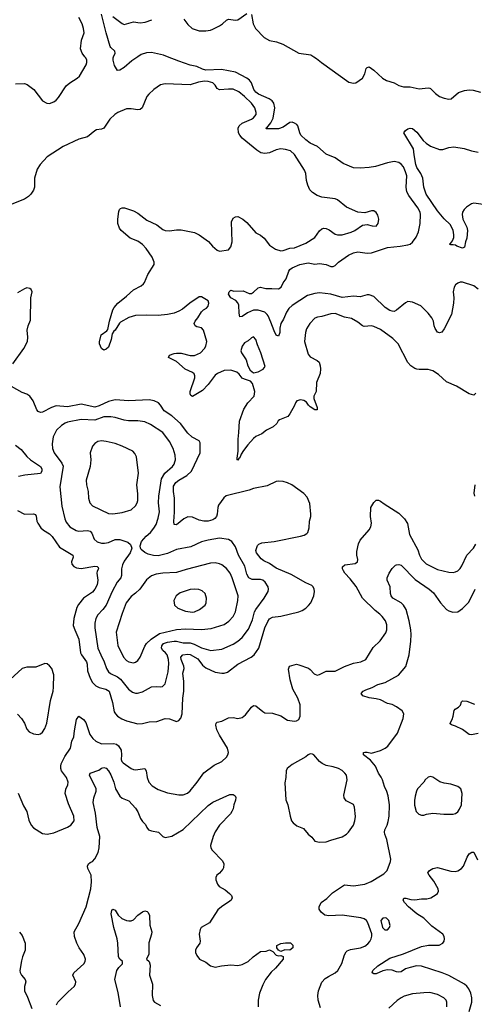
# Model space of a CAD drawing. Header units: inches. Extents: x 1834610 to 2027685, y 642842 to 774116.
# Tile 251 of 256: x 1921668 to 1925676, y 711652 to 720326. Entities that reach past the tile are written whole.
import ezdxf

# ---------------------------------------------------------------- set-up
doc = ezdxf.new("R2010")
doc.units = ezdxf.units.IN
doc.header["$MEASUREMENT"] = 0
doc.layers.add('B9721', color=7, linetype='Continuous')
doc.layers.add('B9722', color=7, linetype='Continuous')

msp = doc.modelspace()

# ---------------------------------------------------------------- linework, layer by layer
at = {"layer": 'B9721', "color": 5}
for points, elevation in [([(1921630, 719762.3), (1921710, 719763.2), (1921735, 719755), (1921792.8, 719710), (1921870, 719612), (1921907.3, 719590), (1921930, 719587.6), (1921970, 719601.7), (1921990, 719618), (1922010, 719640.3), (1922077.4, 719742.6), (1922110, 719771), (1922174, 719810), (1922195.6, 719830), (1922254.2, 719930), (1922259.8, 719950), (1922258.7, 719970), (1922250.9, 719990), (1922243, 720000)], 480), ([(1922710.8, 720000), (1922657.6, 719962.4), (1922590, 719905.2), (1922550, 719882), (1922530, 719878), (1922503.2, 719923.2), (1922492, 719970), (1922491.8, 719990), (1922496.2, 720000)], 460), ([(1925710, 717952), (1925670, 717980.5), (1925570, 718014.5), (1925550, 718014.5), (1925530, 718006), (1925510.8, 717990), (1925497.3, 717970), (1925490.4, 717930), (1925495.3, 717875.2), (1925491.4, 717830), (1925473.2, 717730), (1925410, 717602.9), (1925390, 717574.5), (1925370, 717567.3), (1925350, 717574.5), (1925330, 717606.6), (1925321.4, 717630), (1925315.3, 717670), (1925300.4, 717700.4), (1925270, 717739.7), (1925204.9, 717804.9), (1925130, 717836.9), (1925090, 717843.7), (1925070, 717832.7), (1924990, 717766), (1924970, 717756.9), (1924950, 717757.4), (1924930, 717764), (1924890, 717791.1), (1924790, 717888.7), (1924750, 717903.5), (1924730, 717902.4), (1924670, 717885.3), (1924609.8, 717889.8), (1924510, 717878.6), (1924411, 717909), (1924310, 717919.8), (1924270, 717914.6), (1924204.2, 717895.8), (1924070, 717808.8), (1924039.3, 717780.7), (1924019.6, 717750), (1923993.3, 717686.7), (1923970.3, 717650), (1923960.4, 717610), (1923960.7, 717570), (1923950, 717538), (1923930, 717548), (1923910, 717584), (1923882.9, 717662.9), (1923856.9, 717716.9), (1923849.7, 717730), (1923828.9, 717748.9), (1923770, 717768.5), (1923730, 717767.1), (1923676.4, 717743.6), (1923630, 717712.7), (1923609.6, 717709.6), (1923601.3, 717741.3), (1923599.7, 717810), (1923591.3, 717831.3), (1923573.1, 717853.1), (1923530, 717877.2), (1923510, 717908.7), (1923515.3, 717930), (1923530, 717944.7), (1923554.4, 717934.4), (1923637.4, 717937.4), (1923690, 717912.7), (1923710, 717915.3), (1923730, 717924.9), (1923770, 717965.5), (1923790, 717970.4), (1923836.9, 717956.9), (1923890, 717959.2), (1923950, 717954), (1923973.6, 717970), (1923991.4, 718008.6), (1924017.5, 718042.5), (1924039.8, 718110), (1924050, 718125.3), (1924070, 718141.1), (1924136, 718170), (1924210, 718183.6), (1924270, 718173.4), (1924310, 718178.9), (1924370, 718170.3), (1924410, 718153.4), (1924430, 718151.7), (1924450, 718159.6), (1924479.1, 718190), (1924567.1, 718252.9), (1924610, 718273.1), (1924650, 718281), (1924730, 718268.8), (1924770, 718271.6), (1924910, 718318.3), (1925022, 718330), (1925090, 718342.2), (1925109.5, 718350), (1925130, 718366.7), (1925163.5, 718410), (1925183.6, 718456.4), (1925198.3, 718530), (1925200.4, 718610), (1925197.2, 718630), (1925178.7, 718670), (1925097.3, 718777.3), (1925080.6, 718810), (1925075.5, 718850), (1925079.4, 718950), (1925070, 718987), (1925051.6, 719030), (1925030, 719054), (1925010, 719066.9), (1924970, 719076), (1924910, 719066.6), (1924805.8, 719034.2), (1924750, 719023.5), (1924670, 719016.8), (1924610, 719022.4), (1924519.1, 719059.1), (1924449.9, 719109.9), (1924370, 719140.6), (1924293.6, 719210), (1924230, 719239.5), (1924190, 719266.4), (1924147.6, 719310), (1924136.8, 719330), (1924119.8, 719390), (1924110, 719403.5), (1924090, 719415.6), (1924070, 719422.3), (1924050, 719421.1), (1923990, 719379.2), (1923950, 719364.8), (1923843.5, 719363.5), (1923837, 719370), (1923845.5, 719374.5), (1923882.3, 719417.7), (1923902.7, 719457.3), (1923917.1, 719550), (1923909.2, 719590), (1923895, 719610), (1923868, 719630), (1923773.4, 719670), (1923750, 719686.7), (1923732.9, 719710), (1923710, 719769.8), (1923693.5, 719793.5), (1923670.3, 719810.3), (1923570, 719862.5), (1923447.3, 719887.3), (1923310, 719880.8), (1923278.7, 719890), (1923230, 719912.7), (1923170, 719927), (1923070, 719961), (1922971.5, 720000)], 460), ([(1924261.2, 720000), (1924285.1, 719985.1), (1924328, 719950), (1924570, 719777.3), (1924610, 719767.3), (1924630, 719771), (1924690, 719811.3), (1924709.2, 719850), (1924723.3, 719896.7), (1924730, 719906), (1924750, 719910.8), (1924790, 719882), (1924865.5, 719810), (1924902.8, 719790), (1924970, 719770.3), (1925010, 719747.4), (1925050, 719734.9), (1925110, 719735.3), (1925190, 719716.4), (1925270, 719725.5), (1925282, 719722), (1925290, 719719.1), (1925334.7, 719674.7), (1925370, 719650.5), (1925410, 719634.9), (1925450, 719626), (1925471.1, 719628.9), (1925536.6, 719683.4), (1925590, 719703.7), (1925630, 719708.8), (1925665.8, 719705.8), (1925730, 719686.7)], 460), ([(1925690, 717035.3), (1925670, 717019), (1925630, 717029.5), (1925518.6, 717098.6), (1925430, 717134.8), (1925361.2, 717201.2), (1925310, 717232.3), (1925270, 717245.4), (1925190, 717243.6), (1925170, 717247), (1925150, 717254.5), (1925116.6, 717276.6), (1925090, 717307.3), (1925004.7, 717470), (1924957.9, 717517.9), (1924850, 717596.5), (1924790, 717624.8), (1924770, 717628.4), (1924704.5, 717624.5), (1924690, 717629.7), (1924650, 717660.5), (1924592.9, 717692.9), (1924530, 717706.4), (1924450, 717736.8), (1924410, 717736.4), (1924331.7, 717711.7), (1924293, 717707), (1924270, 717698), (1924227, 717650), (1924197.4, 717602.6), (1924188, 717572), (1924179.7, 717490), (1924210, 717379.1), (1924230, 717356.5), (1924290, 717324), (1924308.5, 717308.5), (1924318, 717278), (1924320.2, 717250), (1924315.8, 717210), (1924285.3, 717130), (1924280.3, 717050), (1924261.6, 717010), (1924261.3, 716990), (1924290, 716911.3), (1924290, 716888.7), (1924270, 716889.4), (1924230, 716915.5), (1924213.1, 716930), (1924195.7, 716955.7), (1924172.3, 716972.3), (1924143.2, 716976.8), (1924111.1, 716968.9), (1924097.8, 716950), (1924090, 716927), (1924050, 716853.3), (1924030.3, 716830), (1923959.2, 716800.8), (1923947.9, 716792.1), (1923934.4, 716770), (1923901.1, 716738.9), (1923842.8, 716710), (1923801.7, 716678.3), (1923750, 716654), (1923730, 716637.6), (1923679.2, 716580.8), (1923641.3, 716530), (1923620.6, 716499.4), (1923610, 716466), (1923599.8, 716460.2), (1923590, 716445.2), (1923584, 716450), (1923583.7, 716463.7), (1923593.8, 716526.2), (1923593.5, 716630), (1923600.6, 716690), (1923604.2, 716790), (1923644.1, 716895.9), (1923679.8, 716950), (1923733.7, 717010), (1923741.1, 717050), (1923721.1, 717121.1), (1923701.4, 717141.5), (1923650, 717158.3), (1923630, 717169.7), (1923604.1, 717204.1), (1923581.3, 717221.3), (1923530, 717237.6), (1923470, 717235.8), (1923410.4, 717210), (1923390, 717194), (1923330, 717112.3), (1923279.4, 717060.6), (1923190, 717008), (1923176.9, 717016.9), (1923170, 717029), (1923169.8, 717050), (1923212.7, 717170), (1923212.8, 717190), (1923206.5, 717206.5), (1923190, 717219.5), (1923126.3, 717246.3), (1923050, 717315.3), (1922979.3, 717350), (1922990, 717370.3), (1923030, 717386.7), (1923051, 717389), (1923090, 717388), (1923170, 717368), (1923210, 717366.9), (1923261.6, 717390), (1923298.3, 717430), (1923310, 717450.8), (1923317.4, 717490), (1923289.7, 717590), (1923270, 717612.4), (1923230, 717621.3), (1923215.1, 717630), (1923206.6, 717650), (1923215.1, 717670), (1923239.5, 717700.5), (1923270, 717753.4), (1923288.4, 717771.6), (1923314.1, 717785.9), (1923330, 717803.8), (1923335.6, 717830), (1923328.1, 717848.1), (1923270, 717883.6), (1923250, 717884.2), (1923167.3, 717830), (1923102.6, 717777.4), (1923070, 717757.6), (1923030, 717742), (1922971.2, 717728.8), (1922890, 717719.3), (1922790, 717723.1), (1922690, 717719.1), (1922630, 717701.9), (1922557.8, 717662.2), (1922547.5, 717652.5), (1922510, 717591.3), (1922498, 717582), (1922482, 717558), (1922474.3, 717510), (1922450, 717440.9), (1922430, 717422.9), (1922410, 717416), (1922390, 717429.2), (1922379.5, 717450), (1922372, 717470), (1922372.1, 717487.9), (1922386.6, 717550), (1922434.8, 717585.2), (1922443.7, 717596.3), (1922458.7, 717670), (1922488.4, 717770), (1922499.7, 717790), (1922533.5, 717830), (1922610, 717890.1), (1922670, 717946.3), (1922737.5, 717982.5), (1922760, 718000), (1922769.1, 718010.9), (1922798.4, 718081.6), (1922854.5, 718170), (1922854.2, 718190), (1922835.6, 718235.6), (1922782.5, 718310), (1922750, 718345), (1922710, 718375.3), (1922641.3, 718401.3), (1922562, 718470), (1922547.2, 718490), (1922534.3, 718530), (1922533.7, 718570), (1922542.2, 718637.7), (1922547.2, 718652.7), (1922557.2, 718662.8), (1922571.5, 718668.5), (1922591.6, 718668.4), (1922670, 718643.2), (1922710, 718620.7), (1922790, 718559), (1922878.3, 718518.3), (1922930, 718478), (1922950, 718468.8), (1922990, 718465.7), (1923050, 718474.6), (1923090, 718474.9), (1923210, 718451), (1923250.6, 718430.6), (1923331.1, 718371.1), (1923368.4, 718330), (1923410, 718295.8), (1923430, 718286.4), (1923510, 718298), (1923530, 718325.5), (1923542.3, 718370), (1923535, 718544.9), (1923550, 718576.4), (1923570, 718588.7), (1923591.2, 718591.2), (1923636.4, 718570), (1923670, 718538.7), (1923749.3, 718449.3), (1923790, 718428.7), (1923822.4, 718402.4), (1923870, 718338.7), (1923923.7, 718303.7), (1923970, 718291), (1923990, 718293.1), (1924050, 718312.5), (1924090, 718316.3), (1924190, 718356.5), (1924270, 718408.8), (1924310, 718466), (1924330, 718483.8), (1924350, 718488.4), (1924370, 718486), (1924396, 718476), (1924450, 718437.1), (1924470, 718430.5), (1924510, 718430.5), (1924590, 718454), (1924622, 718470), (1924690, 718516), (1924730, 718521), (1924774, 718510), (1924810, 718507.3), (1924829, 718530), (1924832.7, 718570), (1924825.6, 718605.6), (1924810, 718628.7), (1924790, 718642), (1924770, 718642), (1924710, 718624), (1924650, 718629.2), (1924550, 718674.5), (1924470, 718740.7), (1924450, 718747.3), (1924330, 718763.7), (1924290, 718778), (1924250, 718802.7), (1924226.6, 718826.6), (1924207.1, 718867.1), (1924195.8, 718910), (1924189.7, 718970), (1924179.5, 718999.5), (1924090, 719138.4), (1924055.1, 719170), (1924010, 719184), (1923970, 719187.4), (1923930, 719179.8), (1923870, 719152.9), (1923830, 719148.3), (1923794.3, 719154.3), (1923757, 719177), (1923630, 719283.4), (1923607.2, 719310), (1923597.9, 719330), (1923593.7, 719370), (1923602, 719390), (1923630, 719414.3), (1923711.1, 719448.9), (1923730, 719462.3), (1923751.1, 719490), (1923753.5, 719510), (1923740.4, 719550), (1923711, 719590), (1923650, 719650.9), (1923600.5, 719690), (1923550, 719714), (1923510, 719715.3), (1923428, 719708), (1923410, 719719.6), (1923392.1, 719750), (1923371.1, 719770), (1923330, 719782.9), (1923296.6, 719783.4), (1923243.8, 719776.2), (1923170, 719752.3), (1922950, 719759.7), (1922910, 719752), (1922850, 719712.3), (1922806.8, 719670), (1922790, 719648.7), (1922748.9, 719551.1), (1922730, 719533.6), (1922710, 719531.3), (1922650, 719541.5), (1922610, 719541.5), (1922532, 719508), (1922507.6, 719492.4), (1922462.6, 719450), (1922410, 719369.7), (1922390, 719361.4), (1922345.1, 719354.9), (1922330, 719347.1), (1922266.2, 719293.8), (1922190, 719274.4), (1922050.3, 719210), (1921910, 719117.3), (1921849.3, 719050), (1921823, 719010), (1921798, 718930), (1921797.8, 718850), (1921790, 718825.1), (1921766, 718790), (1921745.3, 718770), (1921710, 718746.2), (1921570.4, 718690)], 480), ([(1925793.5, 718693.5), (1925670, 718709.8), (1925650, 718704.5), (1925605.7, 718674.3), (1925585.9, 718654.1), (1925572.6, 718630), (1925567.6, 718610), (1925575.5, 718570), (1925610, 718497.3), (1925615, 718470), (1925610, 718402), (1925598.7, 718370), (1925590, 718322), (1925570, 718312.7), (1925522, 718330), (1925510, 718339), (1925490, 718344), (1925470, 718342), (1925458, 718350), (1925466, 718354), (1925482, 718378), (1925493.8, 718406.2), (1925496.2, 718430), (1925489.4, 718470.6), (1925463, 718523), (1925410, 718572.6), (1925350, 718641.7), (1925249.8, 718790), (1925231.2, 718850), (1925220.5, 718930), (1925205.1, 718970), (1925170, 719024.4), (1925161.3, 719050), (1925145.3, 719134.7), (1925140.5, 719190), (1925055.3, 719330), (1925068.7, 719351.3), (1925090, 719364.7), (1925108.9, 719371.1), (1925130, 719366.8), (1925170, 719334), (1925223.4, 719263.4), (1925250, 719239.3), (1925290, 719213), (1925370, 719182), (1925398, 719182), (1925450, 719199.1), (1925494.5, 719205.5), (1925587.2, 719192.8), (1925650, 719170.4), (1925710, 719159.3)], 440), ([(1921606.4, 717293.6), (1921705.5, 717430), (1921735.4, 717490), (1921741.1, 717530), (1921735.3, 717590), (1921742.8, 717630), (1921762, 717678), (1921765.1, 717874.9), (1921779, 717930), (1921769.3, 717949.3), (1921757.5, 717957.5), (1921730, 717962.7), (1921710, 717955.1), (1921650, 717918.7)], 520), ([(1921650, 716001.5), (1921710, 715971), (1921790, 715973.4), (1921806.6, 715966.6), (1921813.8, 715953.8), (1921820.2, 715910), (1921828.1, 715890), (1921855.8, 715850), (1921877.8, 715830), (1921930, 715797.6), (1921954.7, 715774.7), (1922018.3, 715678.4), (1922136.4, 715610), (1922140.4, 715590), (1922125.3, 715550), (1922128.8, 715530), (1922146.7, 715510), (1922170, 715497.3), (1922210, 715491.2), (1922330, 715511.5), (1922351.3, 715510), (1922359.3, 715499.3), (1922362, 715490), (1922351.4, 715468.6), (1922349, 715451), (1922357.7, 715390), (1922350, 715346.3), (1922330.9, 715310), (1922310, 715284.5), (1922230, 715229.7), (1922185.1, 715174.9), (1922172.5, 715147.5), (1922145.2, 715050), (1922140.6, 714990), (1922152.8, 714950), (1922188.4, 714870), (1922204.2, 714750), (1922213.5, 714730), (1922257.2, 714670), (1922262.2, 714650), (1922264.6, 714590), (1922290, 714524.2), (1922310, 714488), (1922338.9, 714458.9), (1922370, 714443.7), (1922427.4, 714427.4), (1922455.6, 714410), (1922485.2, 714310), (1922501.5, 714230), (1922511.7, 714210), (1922530.4, 714190), (1922567.7, 714167.7), (1922610, 714150.2), (1922710, 714124.3), (1922750, 714126.2), (1922810, 714139.8), (1922876.3, 714143.7), (1922950, 714171.6), (1922990, 714166.9), (1923050, 714144.9), (1923070, 714152), (1923087.1, 714172.9), (1923100.9, 714210), (1923107.1, 714350), (1923115.2, 714410), (1923115.5, 714495.5), (1923107.5, 714570), (1923116.7, 714610), (1923115.9, 714630), (1923091.4, 714690), (1923087.8, 714710), (1923105.6, 714730), (1923150, 714737.4), (1923170, 714733.1), (1923237, 714697), (1923280.8, 714640.8), (1923310, 714617.7), (1923390, 714579.6), (1923450, 714570.2), (1923470, 714570.2), (1923500.7, 714579.3), (1923590, 714647.9), (1923708, 714710), (1923736, 714730), (1923774.8, 714790), (1923830.4, 714969.6), (1923854, 715026), (1923870.5, 715049.5), (1923896, 715064), (1923970, 715073), (1924128.9, 715111.1), (1924157.4, 715122.6), (1924190, 715142.6), (1924214.8, 715165.2), (1924234, 715190), (1924261.4, 715250), (1924267.1, 715290), (1924263.1, 715310), (1924254.3, 715330), (1924242, 715342), (1924190, 715365.7), (1924060, 715440), (1923930, 715493.5), (1923870, 715534.6), (1923818.8, 715558.8), (1923796.8, 715576.8), (1923754.7, 715630), (1923748.4, 715650), (1923764.8, 715695.2), (1923774.8, 715705.2), (1923802.9, 715717.1), (1923910, 715729.4), (1924144.7, 715775.3), (1924175.4, 715784.6), (1924199.3, 715800.7), (1924207.8, 715810), (1924220.5, 715850), (1924224, 715910), (1924234, 715950), (1924234.3, 715970), (1924225.2, 716065.2), (1924201.4, 716121.4), (1924172.7, 716152.7), (1924065.6, 716230), (1924030, 716246), (1923990, 716256.8), (1923950, 716260.9), (1923930, 716257.6), (1923850, 716221.2), (1923730, 716196.2), (1923690, 716182.2), (1923488.2, 716131.8), (1923467.2, 716112.8), (1923421.3, 716050), (1923414.2, 716030), (1923409.4, 715970), (1923402.2, 715950), (1923389, 715931), (1923370, 715919.5), (1923330.6, 715909.4), (1923290, 715908.2), (1923250, 715918.8), (1923190, 715942.8), (1923150, 715946.9), (1923115, 715930), (1923050, 715875.6), (1923030, 715879), (1923025.8, 715905.8), (1923033.4, 715986.6), (1923032.1, 716110), (1923024.4, 716170), (1923024.3, 716215.7), (1923043.7, 716250), (1923069.9, 716270.1), (1923141.6, 716310), (1923181.3, 716350), (1923260.3, 716510), (1923257.6, 716597.6), (1923250, 716616.9), (1923189.1, 716649.1), (1923150, 716683.5), (1923086, 716770), (1923010, 716835.8), (1922941.5, 716881.5), (1922909.9, 716929.9), (1922890.5, 716950.6), (1922852.7, 716970), (1922810, 716976.5), (1922630, 716968.5), (1922510, 716976.8), (1922450, 716963.6), (1922370, 716925.7), (1922330, 716913.5), (1922210, 716939.5), (1922090, 716916.1), (1921990, 716924.5), (1921948.9, 716911.1), (1921870, 716868.4), (1921850, 716866.3), (1921830, 716875.1), (1921819.6, 716890), (1921787, 716970), (1921757.2, 717010), (1921730, 717026.6), (1921690, 717041.6), (1921550, 717120.3)], 520), ([(1921630, 716579.3), (1921680.6, 716540.6), (1921730, 716479.1), (1921762, 716450), (1921852.2, 716390), (1921863.7, 716370), (1921864.4, 716350), (1921850.3, 716329.7), (1921713.7, 716313.7), (1921657.3, 716302.7)], 520), ([(1925679.3, 716130), (1925674.9, 716154.9), (1925683.9, 716230)], 480), ([(1921653.5, 713513.5), (1921702, 713402), (1921730.3, 713350), (1921750, 713276), (1921770.5, 713230), (1921790, 713207.7), (1921870, 713156.3), (1921910, 713150.7), (1921970, 713162.8), (1922090, 713214), (1922119, 713230), (1922149.2, 713270), (1922144.5, 713310), (1922097.8, 713417.8), (1922069.8, 713510), (1922073.8, 713546.2), (1922093.2, 713586.8), (1922094.8, 713610), (1922080.7, 713650), (1922036.1, 713710), (1922029.9, 713729.9), (1922029.9, 713749.9), (1922034.5, 713770), (1922065.6, 713834.4), (1922115.2, 713910), (1922126.2, 713970), (1922144.7, 714010), (1922150, 714061), (1922170, 714161), (1922190, 714190.8), (1922230, 714162.6), (1922250, 714135.3), (1922287.1, 714030), (1922313.5, 713993.5), (1922339.1, 713970), (1922390, 713945.6), (1922496, 713950), (1922522.6, 713942.6), (1922539, 713930), (1922561.2, 713890), (1922566.7, 713850), (1922563, 713810), (1922567.5, 713790), (1922578.8, 713778.8), (1922649.3, 713729.3), (1922670, 713720.8), (1922690, 713718.2), (1922770.6, 713730), (1922783.6, 713710), (1922792.1, 713650), (1922805.8, 713610), (1922836.1, 713576.1), (1922890, 713546), (1922970, 713516), (1923070, 713498.7), (1923110, 713498.4), (1923146.3, 713513.7), (1923170, 713533.7), (1923233.3, 713610), (1923290, 713691.8), (1923382, 713758), (1923450, 713791.5), (1923491.1, 713828.9), (1923503.1, 713850), (1923507.7, 713870), (1923498.8, 713910), (1923430, 714022), (1923407, 714070), (1923396.3, 714110), (1923399.5, 714130), (1923410, 714138.4), (1923450, 714145.3), (1923510, 714176.5), (1923550, 714177.7), (1923590, 714171.3), (1923630, 714179.6), (1923658, 714202), (1923710, 714270.4), (1923730, 714285.5), (1923750, 714282.4), (1923810, 714230.6), (1923830, 714220.5), (1923897.1, 714217.1), (1923970, 714193), (1924030, 714154.8), (1924090, 714147.3), (1924109.3, 714150.7), (1924130, 714161), (1924140.9, 714190), (1924139.7, 714290), (1924120.3, 714350), (1924075.3, 714430), (1924051, 714510), (1924036.3, 714603.7), (1924047, 714630), (1924108.4, 714648.4), (1924130, 714644.2), (1924214.7, 714614.7), (1924230, 714603), (1924263.4, 714563.4), (1924290, 714552.7), (1924310, 714557.1), (1924370, 714588.2), (1924450, 714587), (1924530, 714628), (1924610, 714656.5), (1924674, 714670), (1924718, 714690), (1924783.8, 714796.2), (1924845.3, 714854.7), (1924895.3, 714924.7), (1924904.5, 714950), (1924904.1, 714995.9), (1924892.8, 715030), (1924862.6, 715070), (1924844, 715090), (1924801.7, 715121.7), (1924690.6, 715230), (1924633.6, 715333.6), (1924581.9, 715401.9), (1924535, 715450), (1924521.6, 715470), (1924512.4, 715490), (1924513, 715507), (1924535.6, 715524.4), (1924624.7, 715535.3), (1924646.6, 715550), (1924649.6, 715570), (1924640.5, 715610), (1924639.1, 715640.9), (1924653.6, 715710), (1924670, 715742), (1924747.2, 715832.8), (1924762.7, 715857.3), (1924768.9, 715890), (1924759.5, 715950), (1924763.5, 716030), (1924790, 716074), (1924810, 716093.4), (1924830, 716094.9), (1924850, 716086), (1924880.7, 716060.7), (1925010, 715978.5), (1925061.3, 715930), (1925087.9, 715887.9), (1925104.2, 715790), (1925177.2, 715657.2), (1925191.3, 715610), (1925210, 715572.7), (1925250, 715531.8), (1925350, 715481.3), (1925450, 715458.5), (1925490, 715457.7), (1925510, 715462.7), (1925530, 715471.7), (1925550, 715490.4), (1925565.8, 715514.2), (1925610, 715608.2), (1925668.5, 715671.5), (1925690, 715704.9)], 480), ([(1924320.6, 711620.6), (1924298.5, 711690), (1924296, 711730), (1924301, 711770), (1924332.1, 711847.9), (1924361.4, 711878.6), (1924390, 711898.4), (1924450, 711928.2), (1924471, 711949), (1924508.6, 712011.4), (1924532.5, 712087.5), (1924546.1, 712113.9), (1924556.1, 712123.9), (1924583.6, 712136.4), (1924670.9, 712149.1), (1924710, 712164.9), (1924735.8, 712184.2), (1924754.6, 712205.4), (1924767.3, 712230), (1924772.5, 712252.5), (1924772.1, 712272.1), (1924737, 712370), (1924723.7, 712390), (1924704.4, 712404.4), (1924674.5, 712414.5), (1924510, 712437.4), (1924391.8, 712431.8), (1924358.9, 712438.9), (1924324.1, 712464.1), (1924309, 712490), (1924309.3, 712510), (1924326, 712550), (1924375.2, 712584.8), (1924425.9, 712634.1), (1924530, 712705.5), (1924610, 712694.9), (1924710, 712710.6), (1924765.3, 712734.7), (1924850, 712784.2), (1924877.9, 712802.1), (1924906.9, 712830), (1924935.8, 712910), (1924938.3, 712930), (1924904.2, 713104.2), (1924886.3, 713150), (1924883.5, 713170), (1924886.3, 713190), (1924906.6, 713230), (1924916.6, 713263.4), (1924923.7, 713310), (1924926.6, 713410), (1924917, 713490), (1924905.8, 713525.8), (1924882.9, 713570), (1924866.3, 713630), (1924854.8, 713654.8), (1924829.8, 713690), (1924803.1, 713750), (1924761.8, 713801.8), (1924698, 713850), (1924698, 713862), (1924699, 713870), (1924710, 713874.9), (1924730, 713874.9), (1924770, 713864.9), (1924850, 713888.4), (1924890, 713908.4), (1924913.2, 713926.8), (1924998.5, 714041.5), (1925049.6, 714170), (1925054.5, 714210), (1925038.6, 714238.6), (1924990, 714274.3), (1924950, 714292.3), (1924910, 714303.5), (1924850, 714333.8), (1924810, 714344.8), (1924750, 714352), (1924693.2, 714370), (1924677.2, 714390), (1924696, 714410), (1924718, 714422), (1924775.8, 714444.2), (1924825.2, 714470), (1924890, 714487.4), (1925008, 714552), (1925070.5, 714629.5), (1925101.6, 714730), (1925116.5, 714850), (1925118.7, 714910), (1925116.8, 714950), (1925100.7, 715030), (1925074.2, 715130), (1925051.2, 715170), (1925029.4, 715190), (1924957, 715230), (1924942.4, 715250), (1924936.9, 715270), (1924934.7, 715330), (1924906.9, 715390), (1924907.2, 715410), (1924923.5, 715450), (1924950, 715490.4), (1924980.3, 715519.7), (1924990, 715525.3), (1925010, 715527), (1925030, 715519.5), (1925153.4, 715393.4), (1925276.4, 715310), (1925315.8, 715275.8), (1925377, 715190), (1925430, 715130.4), (1925450, 715118), (1925486.6, 715106.6), (1925530, 715110.5), (1925570, 715139.3), (1925625.9, 715194.1), (1925682.8, 715310)], 460), ([(1921650, 714208.4), (1921685.3, 714170), (1921710.3, 714130), (1921730, 714074.8), (1921752.8, 714052.8), (1921790, 714036.5), (1921830, 714028.8), (1921850, 714035.8), (1921868.8, 714051.2), (1921890, 714083), (1921906.4, 714130), (1921940.2, 714330), (1921961.7, 714410), (1921967, 714447), (1921970, 714555.3), (1921950, 714609.3), (1921930, 714635.1), (1921910, 714652.7), (1921890, 714655.1), (1921810, 714623.6), (1921730, 714622.4), (1921690, 714609.6), (1921585.3, 714514.7)], 520), ([(1925710, 714037.7), (1925650, 714027.6), (1925629, 714030), (1925570, 714072.3), (1925510, 714104), (1925474.6, 714114.6), (1925464, 714124), (1925462, 714130), (1925479.5, 714160.5), (1925489.4, 714190), (1925499.3, 714240.7), (1925506.6, 714253.4), (1925535.3, 714270), (1925552.5, 714287.5), (1925562, 714318), (1925570, 714324.7), (1925610, 714322.4), (1925676.2, 714296.2)], 440), ([(1921991.1, 711648.9), (1922004.5, 711670), (1922096.6, 711763.4), (1922149.6, 711810.4), (1922159.5, 711830), (1922162.9, 711850), (1922137, 711910), (1922145.1, 711930), (1922233.6, 712010), (1922245.1, 712030), (1922249.4, 712049.4), (1922234.5, 712090), (1922191.8, 712150), (1922171.6, 712190), (1922151.8, 712250), (1922147, 712290), (1922190, 712362.8), (1922254.5, 712510), (1922296.5, 712670), (1922300.3, 712730), (1922298, 712790), (1922267.8, 712850), (1922266, 712870), (1922274.5, 712890), (1922290, 712902.4), (1922310, 712910.3), (1922330, 712934), (1922361.1, 712990), (1922369.8, 713030), (1922374, 713130), (1922351.2, 713210), (1922335, 713335), (1922316.4, 713430), (1922322.4, 713470), (1922341.3, 713530), (1922341.3, 713550), (1922282.7, 713670), (1922289, 713690), (1922364.2, 713715.8), (1922390, 713732.7), (1922410, 713739.3), (1922430, 713732.7), (1922450, 713708.5), (1922470, 713673.7), (1922498, 713610), (1922513.7, 713550), (1922550, 713486.7), (1922570, 713467.2), (1922630, 713444.4), (1922690, 713379.3), (1922710, 713347.3), (1922731.7, 713290), (1922750, 713263), (1922776.2, 713236.2), (1922788.2, 713210), (1922804.9, 713190), (1922830, 713179.5), (1922890.3, 713170.3), (1922930.4, 713130.4), (1922950, 713122), (1923010, 713133.7), (1923110, 713192.7), (1923330, 713403.8), (1923370, 713432.4), (1923519.1, 713500.9), (1923550, 713502), (1923566.8, 713490), (1923573.1, 713473.1), (1923571.7, 713450), (1923554.9, 713410), (1923550, 713375.3), (1923539.5, 713350), (1923526.4, 713330), (1923430, 713231.3), (1923390, 713171.5), (1923372.3, 713130), (1923351.4, 713050), (1923352.9, 713030), (1923364.2, 713010), (1923455.3, 712915.3), (1923466.4, 712890), (1923464.4, 712855.6), (1923458.3, 712841.7), (1923430, 712809), (1923406, 712790), (1923398, 712770), (1923398, 712750), (1923410.7, 712710), (1923427.3, 712690), (1923479.9, 712659.9), (1923517.3, 712630), (1923536.3, 712610), (1923540.7, 712590), (1923530.7, 712570), (1923519.9, 712560.1), (1923448.1, 712511.9), (1923416, 712484), (1923340.7, 712370), (1923267.7, 712330), (1923258, 712310), (1923250.7, 712270.7), (1923258, 712210), (1923255.5, 712190), (1923227.7, 712150), (1923219.1, 712130), (1923218.8, 712110), (1923230, 712082), (1923252, 712050), (1923310, 712022.8), (1923350.6, 711990.6), (1923390, 711981), (1923447.3, 711992.7), (1923530, 712000.4), (1923590, 711994.9), (1923630, 712003.6), (1923682, 712030), (1923725.1, 712070), (1923790, 712116.5), (1923840.2, 712119.8), (1923870, 712131), (1923898.8, 712118.8), (1923930, 712084), (1923950, 712078.8), (1923970, 712082), (1923990, 712074), (1923992, 712050), (1923921.6, 711970), (1923884.3, 711935.7), (1923834.4, 711870), (1923810, 711822.7), (1923782, 711750), (1923770.5, 711690), (1923770.6, 711630.6)], 460), ([(1925629.8, 711590), (1925653.5, 711670), (1925654.4, 711710), (1925646, 711750), (1925628, 711788), (1925610, 711812.1), (1925590, 711828.7), (1925450, 711906.2), (1925392, 711930), (1925210, 711989.8), (1925164.7, 711990), (1925110, 711977.1), (1925070, 711963.9), (1925030, 711939.1), (1925010, 711935.3), (1924990, 711937.8), (1924950, 711952.7), (1924910, 711956.4), (1924870, 711948.4), (1924810, 711920.5), (1924790, 711920.9), (1924774, 711930), (1924782, 711950), (1924823.6, 711990), (1924930, 712058), (1925050, 712095.8), (1925210, 712161.3), (1925272, 712172), (1925366.9, 712173.1), (1925398.4, 712190), (1925409.6, 712210), (1925414, 712230), (1925409.6, 712250), (1925396.9, 712270), (1925301.2, 712341.2), (1925230, 712412.1), (1925168.7, 712448.7), (1925094, 712510), (1925060.4, 712550), (1925049.7, 712570.3), (1925052.9, 712587.1), (1925071.9, 712588.1), (1925115.8, 712575.8), (1925150, 712572), (1925210, 712581.2), (1925258.4, 712581.6), (1925290.9, 712589.1), (1925340.5, 712619.5), (1925352.3, 712630), (1925360.7, 712650), (1925356.2, 712670), (1925317.4, 712737.4), (1925276.2, 712790), (1925267, 712810), (1925279.5, 712830), (1925310, 712850.2), (1925350, 712857.4), (1925470, 712824), (1925510, 712822.6), (1925530, 712828.7), (1925562, 712850), (1925581.6, 712870), (1925611.6, 712950), (1925630, 712977.1), (1925652.7, 712992.7), (1925671.6, 712991.6), (1925704.6, 712924.6)], 440), ([(1922557.8, 711630), (1922536.4, 711756.4), (1922507.8, 711870), (1922524.2, 711950), (1922542.5, 711977.5), (1922575.6, 712010), (1922575.1, 712030), (1922549.5, 712050), (1922538.7, 712070), (1922534, 712190), (1922527.3, 712230), (1922498.4, 712330), (1922475.3, 712450), (1922480.4, 712479.6), (1922490, 712491.3), (1922510, 712482), (1922537.3, 712437.3), (1922568.2, 712408.2), (1922610, 712390.6), (1922630, 712388), (1922650, 712388.2), (1922670, 712397.1), (1922710, 712438.4), (1922750, 712467.3), (1922770, 712474.8), (1922790.9, 712470.9), (1922801, 712461), (1922813.4, 712433.4), (1922815.5, 712350), (1922832.4, 712290), (1922830.4, 712270), (1922806.2, 712193.8), (1922806.3, 712093.7), (1922784.7, 712050), (1922808.8, 712028.8), (1922818.5, 711998.5), (1922813.7, 711910), (1922838, 711830), (1922834.9, 711730), (1922844.8, 711684.8), (1922856.3, 711670), (1922910, 711642.3)], 440), ([(1921667.2, 712287.2), (1921690, 712258.8), (1921715.3, 712190), (1921715.8, 712130), (1921692.7, 712070), (1921684.9, 712035.1), (1921670.6, 711950.6), (1921673.2, 711933.2), (1921682.8, 711910), (1921717.3, 711870), (1921722, 711850), (1921710.4, 711810), (1921710.4, 711770), (1921736.7, 711716.7), (1921776.3, 711616.3)], 460), ([(1925433.7, 711630), (1925434.7, 711670), (1925426, 711690), (1925407, 711710), (1925350, 711739.8), (1925284.8, 711755.2), (1925230, 711754.8), (1925130, 711743.9), (1925056.7, 711723.3), (1925029.3, 711710.7), (1924994.2, 711685.8), (1924922, 711618)], 460)]:
    msp.add_lwpolyline(points, dxfattribs=dict(at, elevation=elevation))
for points, elevation in [([(1923730, 717531.2), (1923710, 717523.5), (1923681.8, 717498.2), (1923650, 717479.6), (1923630, 717449.5), (1923618, 717410), (1923623.2, 717390), (1923664.9, 717330), (1923678, 717278), (1923699, 717239), (1923730, 717216.3), (1923770, 717225.5), (1923813.2, 717246.8), (1923831.3, 717270), (1923794.5, 717390), (1923763, 717463), (1923750, 717509.3)], 480), ([(1922410, 716829.1), (1922330, 716799.5), (1922210, 716803.5), (1922090, 716779.8), (1922068.2, 716771.8), (1922035.8, 716750), (1921993.1, 716710), (1921962.3, 716650), (1921952.9, 716590), (1921957.3, 716550), (1921972.4, 716510), (1922040.9, 716420.9), (1922052, 716392), (1922021.6, 716210), (1922040.8, 716040.8), (1922064.6, 715930), (1922078.6, 715898.6), (1922110, 715859.5), (1922165.5, 715825.5), (1922190, 715819.7), (1922265.3, 715825.3), (1922290, 715819.6), (1922304.2, 715804.2), (1922325.3, 715750), (1922350, 715726.5), (1922390, 715715.2), (1922414.7, 715714.7), (1922450, 715720.2), (1922510, 715746.9), (1922550, 715748), (1922622.3, 715722.3), (1922643.7, 715703.7), (1922656.3, 715670), (1922643.1, 715630), (1922590, 715555.8), (1922574.7, 715525.3), (1922566.4, 715490), (1922564.7, 715430), (1922558.2, 715410), (1922528, 715370), (1922482.9, 715290), (1922430, 715167.8), (1922402, 715130), (1922357.3, 715082.7), (1922338.2, 715050), (1922329.3, 715010), (1922330.2, 714970), (1922357.9, 714790), (1922382.3, 714730), (1922413.7, 714670), (1922432.2, 714610), (1922450, 714581.5), (1922467.3, 714567.3), (1922530, 714535.8), (1922556.9, 714516.9), (1922625.7, 714430), (1922662.7, 714402.7), (1922690, 714393.1), (1922706.7, 714393.3), (1922750, 714405.7), (1922831, 714449), (1922870, 714452.7), (1922910, 714447.7), (1922928.3, 714451.7), (1922950, 714476.3), (1922977.3, 714582.7), (1922983.9, 714656.1), (1922980.8, 714690), (1922969.1, 714730), (1922954.6, 714750), (1922929.9, 714769.9), (1922919, 714790), (1922920.2, 714810), (1922936.2, 714830), (1922970, 714842.5), (1923030, 714850.9), (1923050.5, 714850.5), (1923110, 714835.5), (1923170, 714837.7), (1923205.2, 714825.2), (1923270, 714791.3), (1923351.6, 714768.4), (1923450, 714782.2), (1923550, 714824.9), (1923590, 714850.2), (1923630, 714884.7), (1923683.5, 714956.5), (1923720.6, 715039.4), (1923738.8, 715110), (1923748.2, 715130), (1923824.4, 715230), (1923857.6, 715290), (1923861.6, 715310), (1923858.7, 715330), (1923833.3, 715370), (1923810, 715389.7), (1923790, 715394.8), (1923716, 715396), (1923689.1, 715409.1), (1923670, 715442.4), (1923652.7, 715512.7), (1923597.5, 715610), (1923570, 715682.7), (1923538, 715730), (1923508.4, 715748.4), (1923430, 715758.7), (1923330, 715741.7), (1923270, 715726), (1923176.3, 715683.7), (1923050, 715658.6), (1922970, 715622.7), (1922890, 715604.5), (1922847.1, 715607.1), (1922799.2, 715619.2), (1922771.7, 715631.7), (1922739.3, 715659.3), (1922732, 715670), (1922729.2, 715690), (1922740.9, 715730), (1922783, 715777), (1922820.5, 715810), (1922850, 715845.7), (1922870, 715879.3), (1922890, 715934), (1922900.3, 715990), (1922890.7, 716070), (1922893.4, 716130), (1922917.3, 716282.7), (1922948.5, 716331.5), (1923015.1, 716390), (1923029.8, 716410.2), (1923036.8, 716430), (1923040.4, 716450), (1923038.2, 716490), (1923021.5, 716550), (1922989.8, 716610), (1922930, 716688.3), (1922820.2, 716760.2), (1922770, 716784.2), (1922710, 716792.1), (1922627.6, 716792.4), (1922590, 716798.8), (1922510, 716822.3), (1922470, 716828.2)], 540), ([(1922390, 716615.8), (1922356, 716610), (1922330, 716593.3), (1922310.4, 716570), (1922290.6, 716510.6), (1922293.7, 716450), (1922290.3, 716390), (1922255.3, 716270), (1922255.6, 716230), (1922270.3, 716170), (1922275.3, 716110), (1922285.3, 716070), (1922310, 716044.4), (1922450, 715976.1), (1922490, 715974.4), (1922570, 715985.4), (1922651.3, 716008.7), (1922690, 716043.7), (1922703.5, 716070), (1922708.2, 716090), (1922709.7, 716150), (1922701.6, 716230), (1922715.1, 716330), (1922696.3, 716476.3), (1922683.9, 716503.9), (1922664.2, 716524.2), (1922570, 716569.7), (1922510, 716593), (1922431.3, 716611.3)], 560), ([(1923390, 715541.4), (1923350, 715539.3), (1923136.2, 715483.8), (1923050, 715455.1), (1922930, 715450.8), (1922870, 715440.9), (1922830, 715427.1), (1922786.8, 715393.2), (1922726.3, 715310), (1922690, 715273.7), (1922650, 715243.9), (1922605.6, 715190), (1922570, 715095.1), (1922519.1, 714930), (1922533.2, 714813.2), (1922583.7, 714710), (1922610, 714681.3), (1922630, 714668.8), (1922670, 714661.1), (1922690, 714667), (1922710, 714682.4), (1922729.7, 714710), (1922771.4, 714808.6), (1922785.7, 714830), (1922827.1, 714870), (1922899.6, 714920.4), (1923050, 714955), (1923130, 714958.7), (1923270, 714955.2), (1923355.5, 714964.4), (1923470, 714999.6), (1923513, 715027), (1923549.9, 715070.1), (1923570.8, 715110), (1923590.9, 715210.9), (1923592.9, 715250), (1923541.5, 715410), (1923522.9, 715450), (1923490.9, 715490.9), (1923450, 715524.1), (1923430, 715533.6)], 560), ([(1923210.8, 715310.8), (1923170, 715306.5), (1923082.5, 715277.5), (1923046.7, 715250), (1923028, 715210), (1923032.7, 715170), (1923062, 715142), (1923130, 715114.7), (1923190, 715108.2), (1923210, 715110.2), (1923253.3, 715130), (1923303, 715170), (1923313, 715190), (1923315.1, 715230), (1923302.9, 715270), (1923275.2, 715295.2), (1923247.6, 715307.6)], 580), ([(1924230, 713858.7), (1924210, 713851.5), (1924188.9, 713831.1), (1924070, 713764.5), (1924026.8, 713730), (1924017.3, 713710), (1924013.4, 713650), (1924004.5, 713604.5), (1924013.2, 713453.2), (1924031.1, 713408.9), (1924050.9, 713310.9), (1924064.7, 713270), (1924078, 713250), (1924110, 713224), (1924170, 713201), (1924210.6, 713150.6), (1924243.4, 713123.4), (1924270.4, 713090.4), (1924310, 713079.3), (1924370, 713083), (1924410, 713099.1), (1924510, 713128.2), (1924548.3, 713151.7), (1924565.1, 713170), (1924609.6, 713230), (1924623.6, 713270), (1924627.2, 713307.2), (1924619.5, 713390), (1924610, 713412.7), (1924545.4, 713445.4), (1924529.3, 713470), (1924526.3, 713493.7), (1924553.3, 713630), (1924549.6, 713670), (1924535.6, 713690), (1924510, 713711.2), (1924477.2, 713730), (1924430, 713745.4), (1924370, 713756.9), (1924333.3, 713773.3), (1924312, 713790), (1924260.9, 713850), (1924250, 713856.9)], 480), ([(1925290, 713659), (1925267.5, 713652.5), (1925241, 713630), (1925230.5, 713609.5), (1925174.8, 713550), (1925164.9, 713530), (1925152.8, 713487.2), (1925148.1, 713448.1), (1925147.7, 713407.7), (1925162, 713350), (1925186.4, 713326.4), (1925210, 713318), (1925230, 713318), (1925252.9, 713327.1), (1925310, 713337.3), (1925406.2, 713326.2), (1925490, 713327.3), (1925510, 713334), (1925531.5, 713348.5), (1925546, 713370), (1925562.7, 713410), (1925569.3, 713510), (1925557.2, 713550), (1925529, 713570), (1925470, 713592), (1925410, 713599.3), (1925372.1, 713612.1), (1925310, 713654)], 460), ([(1924890, 712414.5), (1924870, 712412.3), (1924851, 712390), (1924866.8, 712330), (1924887.9, 712307.9), (1924910, 712307.3), (1924928.7, 712330), (1924932.5, 712347.5), (1924922.7, 712390), (1924902, 712410)], 460), ([(1924050, 712129), (1924006.4, 712133.6), (1923970, 712118), (1923949.1, 712129.1), (1923935.3, 712150), (1923935.3, 712170), (1923970, 712186.8), (1924010, 712193.4), (1924054, 712194), (1924074.8, 712174.8), (1924076, 712150)], 460)]:
    msp.add_lwpolyline(points, close=True, dxfattribs=dict(at, elevation=elevation))
at = {"layer": 'B9722', "color": 5}
for points, elevation in [([(1922496.2, 720000), (1922509.5, 720030), (1922506.6, 720050), (1922470, 720080.9), (1922465.7, 720090), (1922429.7, 720210), (1922390, 720374)], 460), ([(1923114, 720330), (1923150, 720282.8), (1923188.7, 720248.7), (1923250, 720228), (1923310, 720228), (1923350, 720233.4), (1923370, 720242), (1923430, 720273), (1923456, 720290), (1923490, 720322.8), (1923509.5, 720330.5), (1923570, 720322), (1923590, 720324.9), (1923670, 720380.5)], 460), ([(1923712.1, 720372.1), (1923725.8, 720290), (1923745.5, 720250), (1923823.1, 720170), (1923870, 720143.6), (1923930.8, 720130), (1923987.7, 720110), (1924130, 720032.7), (1924235.8, 720015.8), (1924261.2, 720000)], 460), ([(1922243, 720000), (1922219.2, 720030), (1922205.3, 720070), (1922214.1, 720145.9), (1922236.8, 720210), (1922230.8, 720249.2), (1922218, 720290), (1922190, 720346.9)], 480), ([(1922490, 720354.4), (1922570, 720293.4), (1922590, 720284), (1922670, 720307.3), (1922730, 720298.4), (1922774.9, 720305.1), (1922833.6, 720326.4)], 460), ([(1922971.5, 720000), (1922934.6, 720014.6), (1922830, 720037.4), (1922785.8, 720034.2), (1922739.6, 720020.4), (1922710.8, 720000)], 460)]:
    msp.add_lwpolyline(points, dxfattribs=dict(at, elevation=elevation))

doc.saveas('drawing.dxf')
